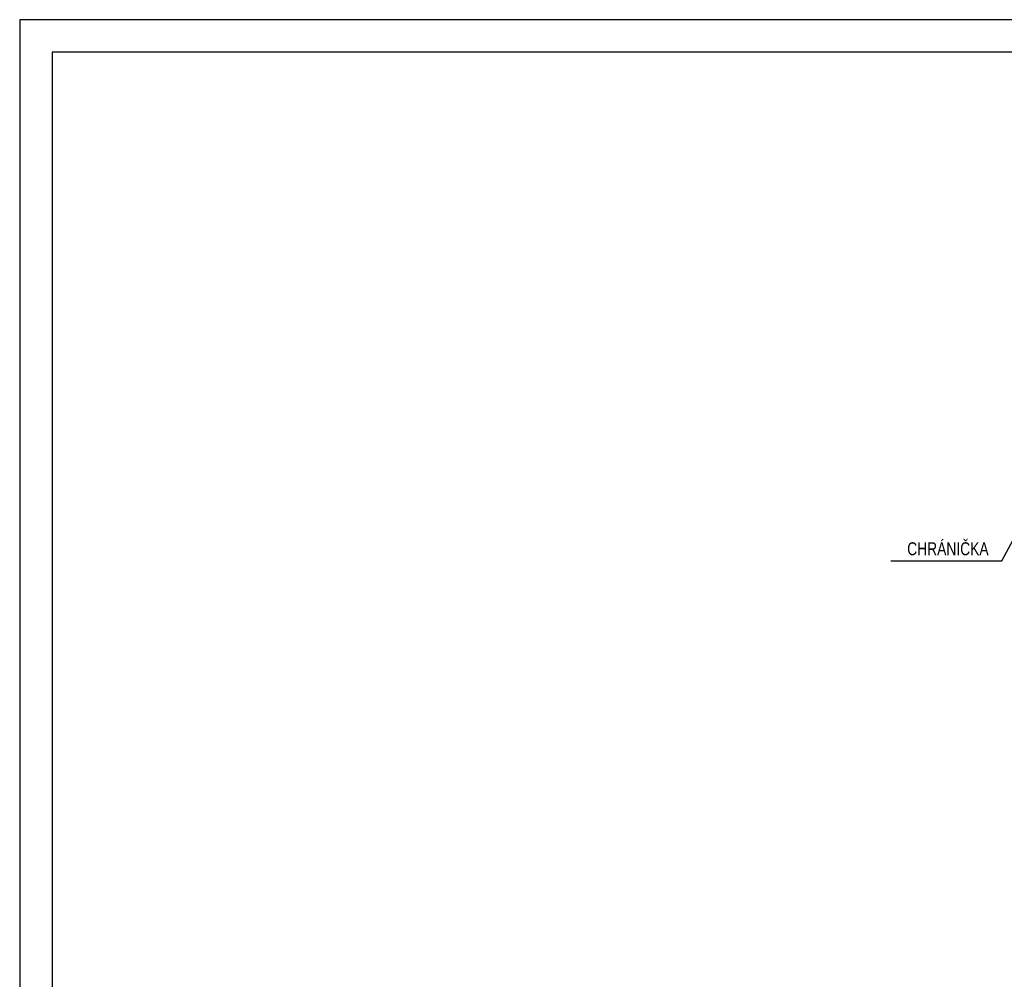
# Model space of a CAD drawing. Header units: millimetres. Extents: x 198383 to 706415, y -768832 to -310514.
# Tile 31 of 40: x 337377 to 344995, y -427631 to -420206. Entities that reach past the tile are written whole.
import ezdxf

# ---------------------------------------------------------------- set-up
doc = ezdxf.new("R2010")
doc.units = ezdxf.units.MM
doc.layers.add('Popis1', color=3, linetype='Continuous', lineweight=25)
doc.layers.add('ZTI-DSP-formaty', color=102, linetype='Continuous', lineweight=25)
doc.styles.get("Standard").update_dxf_attribs({"font": 'ic-simplex.shx', "width": 0.8})

# ---------------------------------------------------------------- blocks, each defined once
blk = doc.blocks.new('FORM_A3')
for p, q in [((-42, 29.7), (-42, 0)), ((0, 29.7), (-42, 29.7)), ((-41.5, 29.2), (-41.5, 0.5)), ((-0.5, 29.2), (-41.5, 29.2))]:
    blk.add_line(p, q)

msp = doc.modelspace()

# ---------------------------------------------------------------- linework, layer by layer
at = {"layer": 'Popis1', "color": 163}
for p, q in [((344975.811, -424393.22), (345220.873, -423936.486)), ((344116.812, -424393.22), (344975.811, -424393.22))]:
    msp.add_line(p, q, dxfattribs=at)

# ---------------------------------------------------------------- block references
at = {"layer": 'ZTI-DSP-formaty', "ltscale": 10, "xscale": 500, "yscale": 500, "zscale": 500}
msp.add_blockref('FORM_A3', (358377.315, -435055.964), dxfattribs=at)

# ---------------------------------------------------------------- texts
at = {"layer": 'Popis1', "width": 0.8}
msp.add_text('CHRÁNIČKA', height=100, dxfattribs=at).set_placement((344243.332, -424349.619))

doc.saveas('drawing.dxf')
